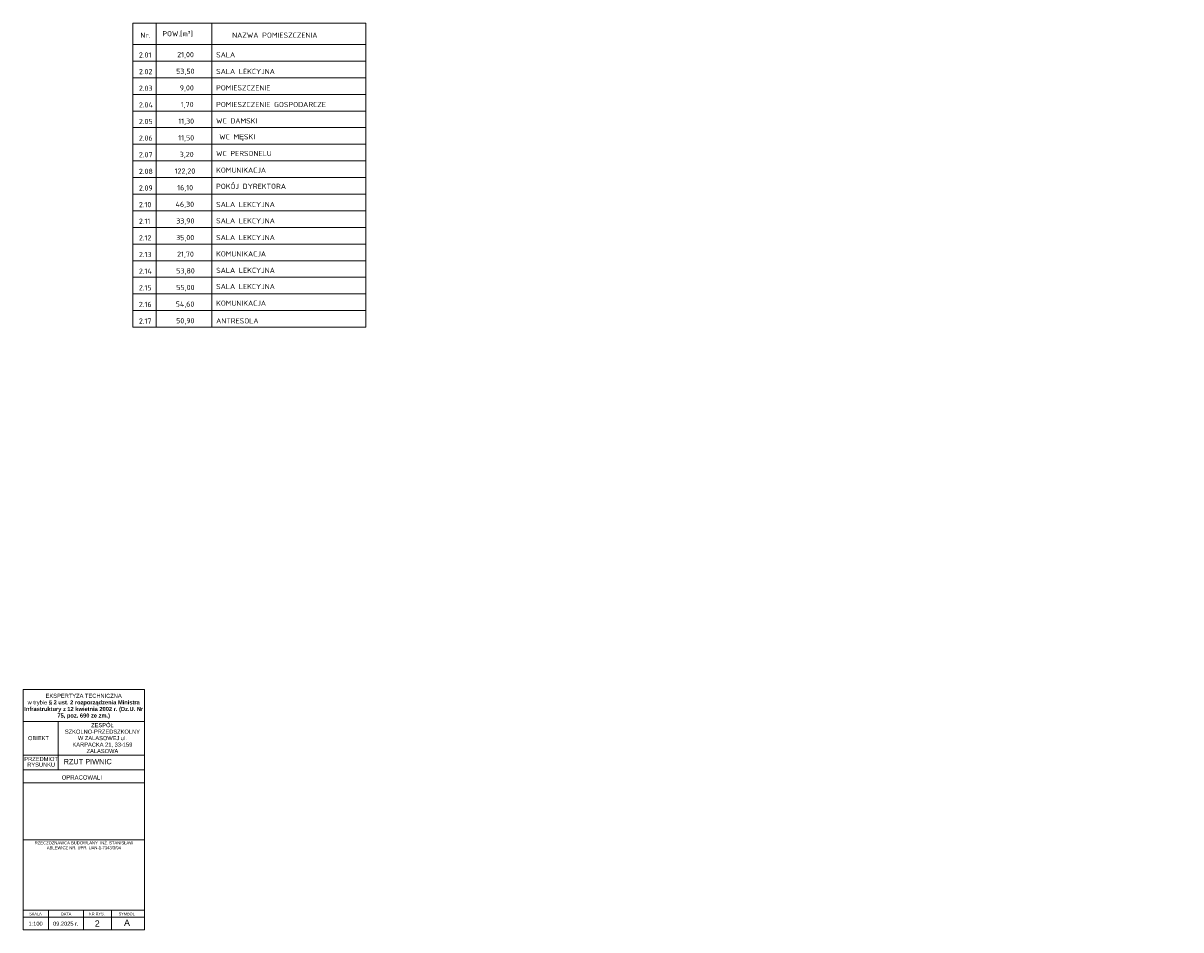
# Model space of a CAD drawing. Header units: millimetres. Extents: x -146116 to 602001, y -318793 to 100489.
# Tile 26 of 100: x 375204 to 440765, y -212287 to -160916. Entities that reach past the tile are written whole.
import ezdxf

# ---------------------------------------------------------------- set-up
doc = ezdxf.new("R2010")
doc.units = ezdxf.units.MM
doc.header["$LTSCALE"] = 0.1
doc.header["$MEASUREMENT"] = 0
for name, color, linetype, lineweight in [('eks Rzut piętra II$0$hatch', 8, 'Continuous', 9), ('eks Rzut piętra II$0$poziom_1 (1)_4_Notatki_Nr_Pióra__1_Nr_pióra__7', 8, 'Continuous', 18), ('eks Rzut piętra II$0$poziom_1 (1)_4_P_Nr_pióra__7', 8, 'Continuous', 18), ('eks Rzut piętra II$0$poziom_3 (1)_7_MK_Opisy_Nr_pióra__7', 8, 'Continuous', 18), ('eks Rzut piętra II$0$poziom_3 (1)_7_MK_Tekst_Arial_Nr_pióra__7', 8, 'Continuous', 18), ('Oświetlenie ewakuacyjne', 3, 'Continuous', 20)]:
    doc.layers.add(name, color=color, linetype=linetype, lineweight=lineweight)
doc.styles.add('eks Rzut piętra II$0$ARIAL', font='arial.ttf')
doc.styles.add('eks Rzut piętra II$0$GENERATED_STYLE_1', font='arial.ttf')
doc.styles.add('eks Rzut piętra II$0$GENERATED_STYLE_2', font='isocp.shx')

# ---------------------------------------------------------------- blocks, each defined once
blk = doc.blocks.new('eks Rzut piętra II')
at = {"layer": 'eks Rzut piętra II$0$poziom_1 (1)_4_P_Nr_pióra__7', "linetype": 'Continuous', "lineweight": 18}
blk.add_line((281344, -517), (281344, 13104), dxfattribs=at)
at = {"layer": 'eks Rzut piętra II$0$poziom_1 (1)_4_P_Nr_pióra__7', "linetype": 'Continuous', "lineweight": 18, "flags": 128}
for points in [[(274477, -517), (274477, 13104)], [(281344, 13104), (274477, 13104)], [(281344, 13104), (274477, 13104)], [(274477, 13104), (274477, -517)], [(281344, 11295), (274477, 11295)], [(276452, 11295), (276452, 8556)], [(281344, 9384), (274477, 9384)], [(281344, 9384), (274477, 9384)], [(281344, 8556), (274477, 8556)], [(281344, 8556), (274477, 8556)], [(281344, 7811), (274477, 7811)], [(281344, 7811), (274477, 7811)], [(281344, 4577), (274477, 4577)], [(281344, 599), (274477, 599)], [(281344, 599), (274477, 599)], [(281344, 197), (274477, 197)], [(275908, 599), (275908, -517)], [(277892, 599), (277892, -517)], [(279481, 599), (279481, -517)], [(281344, -517), (274477, -517)], [(281344, -517), (274477, -517)]]:
    blk.add_lwpolyline(points, dxfattribs=at)
at = {"layer": 'eks Rzut piętra II$0$poziom_3 (1)_7_MK_Tekst_Arial_Nr_pióra__7', "linetype": 'Continuous', "lineweight": 18}
for p, q in [((280696, 50854), (293879, 50854)), ((280696, 50854), (293879, 50854)), ((280696, 33628), (280696, 50854)), ((282005, 33628), (282005, 50854)), ((285157, 48702), (285157, 50854)), ((293879, 50854), (293879, 33628)), ((293879, 50854), (293879, 48702)), ((280696, 49644), (293879, 49644)), ((280696, 48702), (293879, 48702)), ((280696, 48702), (293879, 48702)), ((280696, 48702), (293879, 48702)), ((285157, 33628), (285157, 48702)), ((280696, 47760), (293879, 47760)), ((280696, 46817), (293879, 46817)), ((280696, 45875), (293879, 45875)), ((280696, 44933), (293879, 44933)), ((280696, 43991), (293879, 43991)), ((280696, 43049), (293879, 43049)), ((280696, 42107), (293879, 42107)), ((280748, 42107), (293879, 42107)), ((280696, 41165), (293879, 41165)), ((280696, 41165), (293879, 41165)), ((280696, 41165), (293879, 41165)), ((280696, 40222), (293879, 40222)), ((280696, 39280), (293879, 39280)), ((280696, 38338), (293879, 38338)), ((280696, 37396), (293879, 37396)), ((280696, 36454), (293879, 36454)), ((280696, 35512), (293879, 35512)), ((280696, 34570), (293879, 34570)), ((280696, 34570), (293879, 34570)), ((280696, 33628), (293879, 33628)), ((280696, 33628), (293879, 33628)), ((280696, 33628), (293879, 33628))]:
    blk.add_line(p, q, dxfattribs=at)
at = {"layer": 'eks Rzut piętra II$0$hatch', "linetype": 'Continuous', "lineweight": 50, "insert": (274477, 4498), "char_height": 168.53, "attachment_point": 1, "style": 'eks Rzut piętra II$0$ARIAL'}
blk.add_mtext_dynamic_manual_height_columns('\\pi657.85;{\\C0;RZECZOZNAWCA BUDOWLANY  INŻ. STANISŁAW \\P\\pi1339.2;ABLEWICZ NR. UPR. UAN-1-7343/3/94}', width=6867, gutter_width=12.5, heights=[0], dxfattribs=at)
at = {"layer": 'eks Rzut piętra II$0$poziom_1 (1)_4_Notatki_Nr_Pióra__1_Nr_pióra__7', "linetype": 'Continuous', "lineweight": 18, "attachment_point": 5, "style": 'eks Rzut piętra II$0$GENERATED_STYLE_1'}
for s, insert, char_height, width, line_spacing_factor in [('\\A1;EKSPERTYZA TECHNICZNA \\Pw trybie {\\A0;\\fArial|b1|i0|c238|p38;§} {\\A0;\\fArial|b1|i0|c238|p38;2 ust. 2 rozporządzenia Ministra Infrastruktury z 12 kwietnia 2002 r. (Dz.U. Nr 75, poz. 690 ze zm.)}', (277906, 12150), 231.186, 6857.11, 0.966655), ('\\A1;ZESPÓŁ SZKOLNO-PRZEDSZKOLNY W ZALASOWEJ ul. KARPACKA 21, 33-159 ZALASOWA', (278966, 10345), 231.19, 4607.67, 0.951122)]:
    blk.add_mtext(s, dxfattribs=dict(at, insert=insert, char_height=char_height, width=width, line_spacing_factor=line_spacing_factor))
at = {"layer": 'eks Rzut piętra II$0$poziom_1 (1)_4_Notatki_Nr_Pióra__1_Nr_pióra__7', "linetype": 'Continuous', "lineweight": 18, "style": 'eks Rzut piętra II$0$GENERATED_STYLE_1'}
for s, insert, char_height, attachment_point in [('\\A1;OBIEKT', (275344, 10346), 231.2, 5), ('\\A1;RZUT PIWNIC', (276771, 8864), 297.24, 7), ('\\A1;OPRACOWALI', (277800, 8117), 240.76, 5), ('\\A1;SKALA', (274820, 306), 156.5, 7), ('\\A1;DATA', (276619, 307), 156.5, 7), ('\\A1;NR RYS.', (278207, 304), 156.5, 7), ('\\A1;2', (278674, -160), 361.1, 5), ('\\A1;SYMBOL', (279884, 307), 156.5, 7), ('\\A1;A', (280358, -114), 361.1, 5), ('\\A1;1:100', (275182, -167), 228.7, 5), ('\\A1;09.2025 r.', (276892, -167), 228.73, 5)]:
    blk.add_mtext(s, dxfattribs=dict(at, insert=insert, char_height=char_height, attachment_point=attachment_point))
at = {"layer": 'eks Rzut piętra II$0$poziom_1 (1)_4_Notatki_Nr_Pióra__1_Nr_pióra__7', "linetype": 'Continuous', "lineweight": 18, "insert": (275496, 9004), "char_height": 231.19, "attachment_point": 5, "line_spacing_factor": 0.827947, "style": 'eks Rzut piętra II$0$GENERATED_STYLE_1'}
blk.add_mtext('\\A1;PRZEDMIOT\\PRYSUNKU', dxfattribs=at)
at = {"layer": 'eks Rzut piętra II$0$poziom_3 (1)_7_MK_Opisy_Nr_pióra__7', "linetype": 'Continuous', "lineweight": 18, "char_height": 294, "attachment_point": 7, "style": 'eks Rzut piętra II$0$GENERATED_STYLE_2'}
for s, insert in [('\\A1;Nr.', (281115, 50022)), ('\\A1;POW.[m²]', (282358, 50081)), ('\\A1;NAZWA POMIESZCZENIA', (286314, 50024)), ('\\A1; 2.01', (280823, 48905)), ('\\A1;SALA ', (285403, 48913)), ('\\A1;21,00', (283200, 48854)), ('\\A1; 2.02', (280823, 47962)), ('\\A1;53,50', (283142, 47912)), ('\\A1;SALA LEKCYJNA', (285403, 47971)), ('\\A1; 2.03', (280823, 47020)), ('\\A1;9,00', (283344, 46970)), ('\\A1;POMIESZCZENIE', (285403, 47046)), ('\\A1; 2.04', (280823, 46078)), ('\\A1;1,70', (283401, 46027)), ('\\A1;POMIESZCZENIE GOSPODARCZE', (285403, 46097)), ('\\A1; 2.05', (280823, 45136)), ('\\A1;11,30', (283265, 45085)), ('\\A1;WC DAMSKI', (285403, 45170)), ('\\A1; 2.06', (280823, 44194)), ('\\A1;11,50', (283260, 44143)), ('\\A1; WC M{\\fArial|b0|i0|c238|p34;Ę}SKI', (285374, 44180)), ('\\A1; 2.07', (280823, 43252)), ('\\A1;3,20', (283344, 43201)), ('\\A1;WC PERSONELU', (285403, 43324)), ('\\A1;KOMUNIKACJA', (285403, 42377)), ('\\A1; 2.08', (280823, 42310)), ('\\A1;122,20', (283057, 42259)), ('\\A1; 2.09', (280823, 41368)), ('\\A1;16,10', (283201, 41317)), ('\\A1;POKÓJ DYREKTORA', (285403, 41462)), ('\\A1; 2.10', (280823, 40425)), ('\\A1;46,30', (283111, 40375)), ('\\A1;SALA LEKCYJNA', (285403, 40434)), ('\\A1; 2.11', (280823, 39483)), ('\\A1;33,90', (283142, 39433)), ('\\A1;SALA LEKCYJNA', (285403, 39509)), ('\\A1; 2.12', (280823, 38541)), ('\\A1;35,00', (283140, 38490)), ('\\A1;SALA LEKCYJNA', (285403, 38560)), ('\\A1; 2.13', (280823, 37599)), ('\\A1;21,70', (283195, 37548)), ('\\A1;KOMUNIKACJA', (285403, 37633)), ('\\A1; 2.14', (280823, 36657)), ('\\A1;53,80', (283147, 36606)), ('\\A1;SALA LEKCYJNA', (285403, 36701)), ('\\A1;SALA LEKCYJNA', (285403, 35786)), ('\\A1; 2.15', (280823, 35715)), ('\\A1;55,00', (283147, 35664)), ('\\A1; 2.16', (280823, 34773)), ('\\A1;54,60', (283118, 34722)), ('\\A1;KOMUNIKACJA', (285403, 34840)), ('\\A1; 2.17', (280823, 33830)), ('\\A1;ANTRESOLA', (285403, 33839)), ('\\A1;50,90', (283143, 33780))]:
    blk.add_mtext(s, dxfattribs=dict(at, insert=insert))

msp = doc.modelspace()

# ---------------------------------------------------------------- block references
at = {"layer": 'Oświetlenie ewakuacyjne'}
msp.add_blockref('eks Rzut piętra II', (100727, -211771), dxfattribs=at)

doc.saveas('drawing.dxf')
